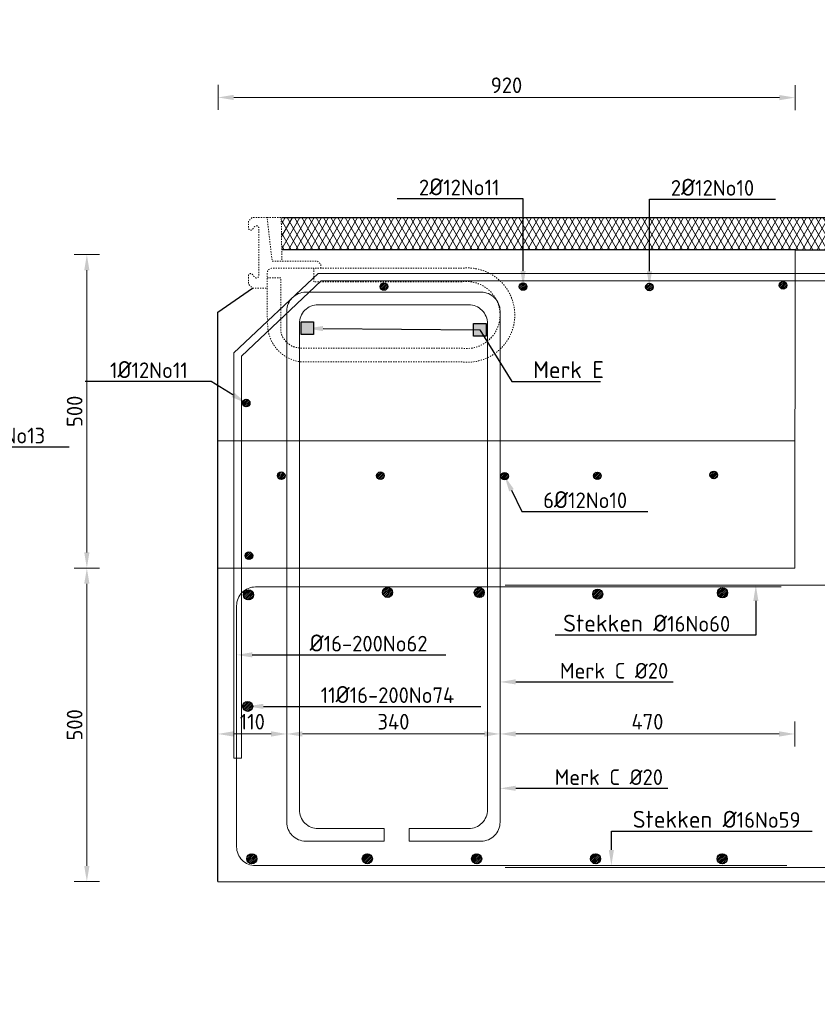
# Model space of a CAD drawing. Header units: millimetres. Extents: x -8028558 to 327273, y -63352 to 83293.
# Tile 76 of 195: x 100806 to 102078, y -24866 to -23295. Entities that reach past the tile are written whole.
import ezdxf
from ezdxf import colors
from ezdxf.entities.mleader import LeaderData, LeaderLine
from ezdxf.math import Vec2, Vec3

# ---------------------------------------------------------------- set-up
doc = ezdxf.new("R2010")
doc.units = ezdxf.units.MM
doc.linetypes.add('NLCS-HIDDEN', pattern=[4, 2, -2])
for name, color, linetype, lineweight in [('B-CO-BC-BETONVORM-AD', 252, 'Continuous', 18), ('B-CO-BC-BETONVORM-GD', 90, 'Continuous', 25), ('B-CO-BC-BETONVORM-M', 7, 'Continuous', 18), ('B-CO-BC-STORTNAAD-G', 10, 'BC-STORTNAAD', 18), ('B-CO-BC-WAPENING-GD', 130, 'Continuous', 25), ('B-CO-BC-WAPENING_HOOFDWAPENING-G', 170, 'Continuous', 18), ('B-CO-SC-STAALVORM-GN', 10, 'NLCS-HIDDEN', 13), ('B-CO-VH-VERHARDING_ASFALT-A', 252, 'Continuous', 18), ('V-CO-BC-BETONVORM-M', 7, 'Continuous', 18), ('X-XX-AL-T25', 7, 'Continuous', 25), ('X-XX-AL-VERWIJZING-T25', 7, 'Continuous', 25)]:
    doc.layers.add(name, color=color, linetype=linetype, lineweight=lineweight)
doc.styles.add('NLCS-ISO-MM10-T25', font='NLCS-ISO.ttf', dxfattribs={"height": 25})
doc.linetypes.add('BC-STORTNAAD', pattern='A,15,-1,[175,NLCS.SHX,S=1,R=0,X=0,Y=0],-1', length=17)
doc.dimstyles.new('NLCS-MM10-T25-PIJL_L0_H0', dxfattribs={"dimscale": 10, "dimtxt": 2.5, "dimasz": 2.5, "dimexe": 2, "dimexo": 2, "dimgap": 0.7, "dimtad": 1, "dimdec": 0, "dimzin": 0, "dimdsep": 46, "dimtxsty": 'NLCS-ISO-MM10-T25', "dimcen": 0, "dimdle": 2, "dimclrd": 256, "dimclre": 256, "dimclrt": 256, "dimadec": 0, "dimazin": 0, "dimtfac": 1, "dimtdec": 3, "dimtofl": 0, "dimtmove": 0, "dimatfit": 3, "dimfxl": 2, "dimfxlon": 1, "dimtfillclr": 256, "dimtolj": 1, "dimtzin": 0, "dimlwd": -1, "dimlwe": -1, "dimarcsym": 0})

# ---------------------------------------------------------------- blocks, each defined once
blk = doc.blocks.new('*D1927')
at = {"layer": 'V-CO-BC-BETONVORM-M', "transparency": 16777216}
for p, q in [((100893.5, -24169.9), (100933.5, -24169.9)), ((100913.5, -24644.9), (100913.5, -24194.9)), ((100893.5, -24669.9), (100933.5, -24669.9))]:
    blk.add_line(p, q, dxfattribs=at)
for points in [[(100909.3, -24194.9), (100917.6, -24194.9), (100913.5, -24169.9)], [(100909.3, -24644.9), (100917.6, -24644.9), (100913.5, -24669.9)]]:
    blk.add_solid(points, dxfattribs=at)
at = {"layer": 'V-CO-BC-BETONVORM-M', "transparency": 16777216, "insert": (100894, -24419.9), "char_height": 25, "attachment_point": 5, "rotation": 90, "style": 'NLCS-ISO-MM10-T25'}
blk.add_mtext('\\A1;500', dxfattribs=at)
blk = doc.blocks.new('*D2029')
at = {"layer": 'B-CO-BC-BETONVORM-M', "transparency": 16777216}
for p, q in [((101122.6, -23439.3), (101122.6, -23399.3)), ((102042.6, -23439.6), (102042.6, -23399.6)), ((102017.6, -23419.5), (101147.6, -23419.3))]:
    blk.add_line(p, q, dxfattribs=at)
for points in [[(101147.6, -23415.1), (101147.6, -23423.5), (101122.6, -23419.3)], [(102017.6, -23415.4), (102017.6, -23423.7), (102042.6, -23419.6)]]:
    blk.add_solid(points, dxfattribs=at)
at = {"layer": 'B-CO-BC-BETONVORM-M', "transparency": 16777216, "insert": (101582.6, -23399.9), "char_height": 25, "attachment_point": 5, "rotation": 359.9843, "style": 'NLCS-ISO-MM10-T25'}
blk.add_mtext('\\A1;920', dxfattribs=at)
blk = doc.blocks.new('*D2004')
at = {"layer": 'V-CO-BC-BETONVORM-M', "transparency": 16777216}
for p, q in [((100669.5, -24956.8), (100669.5, -24996.8)), ((101122.3, -24956.8), (101122.3, -24996.8)), ((101097.3, -24976.8), (100694.5, -24976.8))]:
    blk.add_line(p, q, dxfattribs=at)
for points in [[(100694.5, -24972.6), (100694.5, -24981), (100669.5, -24976.8)], [(101097.3, -24972.6), (101097.3, -24981), (101122.3, -24976.8)]]:
    blk.add_solid(points, dxfattribs=at)
at = {"layer": 'V-CO-BC-BETONVORM-M', "transparency": 16777216, "insert": (100895.9, -24957.3), "char_height": 25, "attachment_point": 5, "style": 'NLCS-ISO-MM10-T25'}
blk.add_mtext('\\A1;Var', dxfattribs=at)
blk = doc.blocks.new('*D2005')
at = {"layer": 'V-CO-BC-BETONVORM-M', "transparency": 16777216}
for p, q in [((101122.3, -24956.8), (101122.3, -24996.8)), ((102259.3, -24956.8), (102259.3, -24996.8)), ((102234.3, -24976.8), (101147.3, -24976.8))]:
    blk.add_line(p, q, dxfattribs=at)
for points in [[(101147.3, -24972.6), (101147.3, -24981), (101122.3, -24976.8)], [(102234.3, -24972.6), (102234.3, -24981), (102259.3, -24976.8)]]:
    blk.add_solid(points, dxfattribs=at)
at = {"layer": 'V-CO-BC-BETONVORM-M', "transparency": 16777216, "insert": (101690.8, -24957.3), "char_height": 25, "attachment_point": 5, "style": 'NLCS-ISO-MM10-T25'}
blk.add_mtext('\\A1;1137', dxfattribs=at)
blk = doc.blocks.new('*D1991')
at = {"layer": 'V-CO-BC-BETONVORM-M', "transparency": 16777216}
for p, q in [((100893.5, -23669.9), (100933.5, -23669.9)), ((100913.5, -24144.9), (100913.5, -23694.9)), ((100893.5, -24169.9), (100933.5, -24169.9))]:
    blk.add_line(p, q, dxfattribs=at)
for points in [[(100909.3, -23694.9), (100917.6, -23694.9), (100913.5, -23669.9)], [(100909.3, -24144.9), (100917.6, -24144.9), (100913.5, -24169.9)]]:
    blk.add_solid(points, dxfattribs=at)
at = {"layer": 'V-CO-BC-BETONVORM-M', "transparency": 16777216, "insert": (100894, -23919.9), "char_height": 25, "attachment_point": 5, "rotation": 90, "style": 'NLCS-ISO-MM10-T25'}
blk.add_mtext('\\A1;500', dxfattribs=at)
blk = doc.blocks.new('*D2034')
at = {"layer": 'B-CO-BC-BETONVORM-M', "transparency": 16777216}
for p, q in [((101232.3, -24414.4), (101232.3, -24454.4)), ((101572.3, -24414.4), (101572.3, -24454.4)), ((101547.3, -24434.4), (101257.3, -24434.4))]:
    blk.add_line(p, q, dxfattribs=at)
for points in [[(101257.3, -24430.2), (101257.3, -24438.6), (101232.3, -24434.4)], [(101547.3, -24430.2), (101547.3, -24438.6), (101572.3, -24434.4)]]:
    blk.add_solid(points, dxfattribs=at)
at = {"layer": 'B-CO-BC-BETONVORM-M', "transparency": 16777216, "insert": (101402.3, -24414.9), "char_height": 25, "attachment_point": 5, "style": 'NLCS-ISO-MM10-T25'}
blk.add_mtext('\\A1;340', dxfattribs=at)
blk = doc.blocks.new('*D1994')
at = {"layer": 'V-CO-BC-BETONVORM-M', "transparency": 16777216}
for p, q in [((101122.3, -24414.4), (101122.3, -24454.4)), ((101232.3, -24414.4), (101232.3, -24454.4)), ((101207.3, -24434.4), (101147.3, -24434.4))]:
    blk.add_line(p, q, dxfattribs=at)
for points in [[(101147.3, -24430.2), (101147.3, -24438.6), (101122.3, -24434.4)], [(101207.3, -24430.2), (101207.3, -24438.6), (101232.3, -24434.4)]]:
    blk.add_solid(points, dxfattribs=at)
at = {"layer": 'V-CO-BC-BETONVORM-M', "transparency": 16777216, "insert": (101177.3, -24414.9), "char_height": 25, "attachment_point": 5, "style": 'NLCS-ISO-MM10-T25'}
blk.add_mtext('\\A1;110', dxfattribs=at)
blk = doc.blocks.new('*D2035')
at = {"layer": 'B-CO-BC-BETONVORM-M', "transparency": 16777216}
for p, q in [((101572.3, -24454.4), (101572.3, -24414.4)), ((102042.3, -24414.4), (102042.3, -24454.4)), ((102017.3, -24434.4), (101597.3, -24434.4))]:
    blk.add_line(p, q, dxfattribs=at)
for points in [[(101597.3, -24430.2), (101597.3, -24438.6), (101572.3, -24434.4)], [(102017.3, -24430.2), (102017.3, -24438.6), (102042.3, -24434.4)]]:
    blk.add_solid(points, dxfattribs=at)
at = {"layer": 'B-CO-BC-BETONVORM-M', "transparency": 16777216, "insert": (101807.3, -24414.9), "char_height": 25, "attachment_point": 5, "style": 'NLCS-ISO-MM10-T25'}
blk.add_mtext('\\A1;470', dxfattribs=at)
blk = doc.blocks.new('*D2021')
at = {"layer": 'V-CO-BC-BETONVORM-M', "transparency": 16777216}
for p, q in [((102592.1, -23729.9), (102632.1, -23729.9)), ((102612.1, -24144.9), (102612.1, -23754.9)), ((102592.1, -24169.9), (102632.1, -24169.9))]:
    blk.add_line(p, q, dxfattribs=at)
for points in [[(102607.9, -23754.9), (102616.2, -23754.9), (102612.1, -23729.9)], [(102607.9, -24144.9), (102616.2, -24144.9), (102612.1, -24169.9)]]:
    blk.add_solid(points, dxfattribs=at)
at = {"layer": 'V-CO-BC-BETONVORM-M', "transparency": 16777216, "insert": (102592.6, -23949.9), "char_height": 25, "attachment_point": 5, "rotation": 90, "style": 'NLCS-ISO-MM10-T25'}
blk.add_mtext('\\A1;440', dxfattribs=at)
blk = doc.blocks.new('*D2022')
at = {"layer": 'V-CO-BC-BETONVORM-M', "transparency": 16777216}
for p, q in [((102612.1, -23644.9), (102612.1, -23575.9)), ((102592.1, -23669.9), (102632.1, -23669.9)), ((102592.1, -23699.9), (102632.1, -23699.9)), ((102612.1, -23724.9), (102612.1, -23749.9))]:
    blk.add_line(p, q, dxfattribs=at)
for points in [[(102607.9, -23644.9), (102616.2, -23644.9), (102612.1, -23669.9)], [(102607.9, -23724.9), (102616.2, -23724.9), (102612.1, -23699.9)]]:
    blk.add_solid(points, dxfattribs=at)
at = {"layer": 'V-CO-BC-BETONVORM-M', "transparency": 16777216, "insert": (102592.6, -23597.9), "char_height": 25, "attachment_point": 5, "rotation": 90, "style": 'NLCS-ISO-MM10-T25'}
blk.add_mtext('\\A1;30', dxfattribs=at)

msp = doc.modelspace()

# ---------------------------------------------------------------- hatches: boundary and pattern name
at = {"layer": 'B-CO-BC-BETONVORM-AD'}
h = msp.add_hatch(dxfattribs=at)
h.set_pattern_fill('ACO-BETON_GEWAPEND', color=256, pattern_type=2)
h.set_pattern_definition([(45, (-4927.8747, 7219.7749), (-1.414213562, 1.414213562), [])])
edge = h.paths.add_edge_path()
edge.add_arc((101387.2, -23720.9), 6, 180, 540, ccw=False)
h = msp.add_hatch(dxfattribs=at)
h.set_pattern_fill('ACO-BETON_GEWAPEND', color=256, pattern_type=2)
h.set_pattern_definition([(45, (-5149.7073, 7219.7749), (-1.414213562, 1.414213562), [])])
edge = h.paths.add_edge_path()
edge.add_arc((101609, -23720.9), 6, 180, 540, ccw=False)
h = msp.add_hatch(dxfattribs=at)
h.set_pattern_fill('ACO-BETON_GEWAPEND', color=256, pattern_type=2)
h.set_pattern_definition([(45, (-5351.1171, 7219.093), (-1.414213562, 1.414213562), [])])
edge = h.paths.add_edge_path()
edge.add_arc((101810.4, -23721.6), 6, 180, 540, ccw=False)
h = msp.add_hatch(dxfattribs=at)
h.set_pattern_fill('ACO-BETON_GEWAPEND', color=256, pattern_type=2)
h.set_pattern_definition([(45, (-5564.236, 7221.8486), (-1.414213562, 1.414213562), [])])
edge = h.paths.add_edge_path()
edge.add_arc((102023.5, -23718.8), 6, 180, 540, ccw=False)
h = msp.add_hatch(dxfattribs=at)
h.set_pattern_fill('ACO-BETON_GEWAPEND', color=256, pattern_type=2)
h.set_pattern_definition([(45, (-6018.4405, 3832.5652), (-1.414213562, 1.414213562), [])])
edge = h.paths.add_edge_path()
edge.add_arc((101167.6, -23906.7), 6, 180, 540, ccw=False)
h = msp.add_hatch(dxfattribs=at)
h.set_pattern_fill('ACO-BETON_GEWAPEND', color=256, pattern_type=2)
h.set_pattern_definition([(45, (-6617.7117, 3716.6097), (-1.414213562, 1.414213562), [])])
edge = h.paths.add_edge_path()
edge.add_arc((101223.5, -24022.6), 6, 0, 360)
h = msp.add_hatch(dxfattribs=at)
h.set_pattern_fill('ACO-BETON_GEWAPEND', color=256, pattern_type=2)
h.set_pattern_definition([(45, (-6382.54, 3716.6097), (-1.414213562, 1.414213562), [])])
edge = h.paths.add_edge_path()
edge.add_arc((101381.5, -24022.6), 6, 0, 360)
h = msp.add_hatch(dxfattribs=at)
h.set_pattern_fill('ACO-BETON_GEWAPEND', color=256, pattern_type=2)
h.set_pattern_definition([(45, (-6236.5575, 3715.9209), (-1.414213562, 1.414213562), [])])
edge = h.paths.add_edge_path()
edge.add_arc((101579.6, -24023.3), 6, 0, 360)
h = msp.add_hatch(dxfattribs=at)
h.set_pattern_fill('ACO-BETON_GEWAPEND', color=256, pattern_type=2)
h.set_pattern_definition([(45, (-6036.5116, 3716.5579), (-1.414213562, 1.414213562), [])])
edge = h.paths.add_edge_path()
edge.add_arc((101727.5, -24022.7), 6, 0, 360)
h = msp.add_hatch(dxfattribs=at)
h.set_pattern_fill('ACO-BETON_GEWAPEND', color=256, pattern_type=2)
h.set_pattern_definition([(45, (-5851.0406, 3717.8311), (-1.414213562, 1.414213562), [])])
edge = h.paths.add_edge_path()
edge.add_arc((101913, -24021.4), 6, 0, 360)
h = msp.add_hatch(dxfattribs=at)
h.set_pattern_fill('ACO-BETON_GEWAPEND', color=256, pattern_type=2)
h.set_pattern_definition([(45, (-6669.2095, 3589.1503), (-1.414213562, 1.414213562), [])])
edge = h.paths.add_edge_path()
edge.add_arc((101172, -24150.1), 6, 0, 360)
h = msp.add_hatch(dxfattribs=at)
h.set_pattern_fill('ACO-BETON_GEWAPEND', color=256, pattern_type=2)
h.set_pattern_definition([(45, (-5601.9966, 7205.2627), (-1.414213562, 1.414213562), [])])
h.paths.add_polyline_path([(101163.1, -24212.5, -1), (101179.1, -24212.5, -1)])
h = msp.add_hatch(dxfattribs=at)
h.set_pattern_fill('ACO-BETON_GEWAPEND', color=256, pattern_type=2)
h.set_pattern_definition([(45, (-5675.7492, 7208.0346), (-1.414213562, 1.414213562), [])])
h.paths.add_polyline_path([(101385, -24208.7, -1), (101401, -24208.7, -1)])
h = msp.add_hatch(dxfattribs=at)
h.set_pattern_fill('ACO-BETON_GEWAPEND', color=256, pattern_type=2)
h.set_pattern_definition([(45, (-5687.7077, 7205.8415), (-1.414213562, 1.414213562), [])])
h.paths.add_polyline_path([(101531.2, -24208.9, -1), (101547.2, -24208.9, -1)])
h = msp.add_hatch(dxfattribs=at)
h.set_pattern_fill('ACO-BETON_GEWAPEND', color=256, pattern_type=2)
h.set_pattern_definition([(45, (-5589.1681, 7207.3851), (-1.414213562, 1.414213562), [])])
h.paths.add_polyline_path([(101720, -24211.4, -1), (101736, -24211.4, -1)])
h = msp.add_hatch(dxfattribs=at)
h.set_pattern_fill('ACO-BETON_GEWAPEND', color=256, pattern_type=2)
h.set_pattern_definition([(45, (-5637.8504, 7207.3851), (-1.414213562, 1.414213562), [])])
h.paths.add_polyline_path([(101918.9, -24209.4, -1), (101934.9, -24209.4, -1)])
h = msp.add_hatch(dxfattribs=at)
h.set_pattern_fill('ACO-BETON_GEWAPEND', color=256, pattern_type=2)
h.set_pattern_definition([(45, (-5642.8356, 7303.5457), (-1.414213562, 1.414213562), [])])
h.paths.add_polyline_path([(101161.9, -24390.4, -1), (101177.9, -24390.4, -1)])
h = msp.add_hatch(dxfattribs=at)
h.set_pattern_fill('ACO-BETON_GEWAPEND', color=256, pattern_type=2)
h.set_pattern_definition([(45, (-5614.9106, 7203.0579), (-1.414213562, 1.414213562), [])])
h.paths.add_polyline_path([(101168.6, -24633.4, -1), (101184.6, -24633.4, -1)])
h = msp.add_hatch(dxfattribs=at)
h.set_pattern_fill('ACO-BETON_GEWAPEND', color=256, pattern_type=2)
h.set_pattern_definition([(45, (-5659.7523, 7203.0579), (-1.414213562, 1.414213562), [])])
h.paths.add_polyline_path([(101352.7, -24633.4, -1), (101368.7, -24633.4, -1)])
h = msp.add_hatch(dxfattribs=at)
h.set_pattern_fill('ACO-BETON_GEWAPEND', color=256, pattern_type=2)
h.set_pattern_definition([(45, (-5665.8959, 7203.0579), (-1.414213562, 1.414213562), [])])
h.paths.add_polyline_path([(101527, -24633.4, -1), (101543, -24633.4, -1)])
h = msp.add_hatch(dxfattribs=at)
h.set_pattern_fill('ACO-BETON_GEWAPEND', color=256, pattern_type=2)
h.set_pattern_definition([(45, (-5676.2036, 7203.0579), (-1.414213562, 1.414213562), [])])
h.paths.add_polyline_path([(101716.6, -24633.4, -1), (101732.6, -24633.4, -1)])
h = msp.add_hatch(dxfattribs=at)
h.set_pattern_fill('ACO-BETON_GEWAPEND', color=256, pattern_type=2)
h.set_pattern_definition([(45, (-5724.4566, 7203.0579), (-1.414213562, 1.414213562), [])])
h.paths.add_polyline_path([(101918.5, -24633.4, -1), (101934.5, -24633.4, -1)])
at = {"layer": 'B-CO-VH-VERHARDING_ASFALT-A'}
h = msp.add_hatch(dxfattribs=at)
h.set_pattern_fill('AVH-ASFALT', color=256, scale=10, pattern_type=2)
h.set_pattern_definition([(60, (100013.164, -16118.199), (-8.660254, 5), []), (120, (100013.164, -16118.199), (-8.660254, -5), [])])
h.paths.add_polyline_path([(99749.5, -23669.9), (99748.4, -23612.3), (98919.6, -23613.6), (98919.6, -23669.9)])
h.paths.add_polyline_path([(99748.4, -23612.3), (99749.5, -23669.9), (100567.5, -23669.9), (100568.4, -23610.9), (100098.3, -23611.7), (99833.9, -23612.1)])
h.paths.add_polyline_path([(99833.9, -23612.1), (100098.3, -23611.7), (100093.2, -23611.7)], flags=17)
h.paths.add_polyline_path([(101223.7, -23611), (101224.2, -23662.1), (102029.5, -23611)])
h.paths.add_polyline_path([(102877.5, -23662.1), (102877.5, -23611), (102029.5, -23611), (101224.2, -23662.1), (102042.6, -23662.1)])
at = {"layer": 'X-XX-AL-T25', "true_color": 0x636466}
h = msp.add_hatch(color=251, dxfattribs=at)
h.dxf.hatch_style = 1
h.paths.add_polyline_path([(101255, -23777.2), (101275, -23777.2), (101275, -23797.2), (101255, -23797.2)])
h = msp.add_hatch(color=251, dxfattribs=at)
h.dxf.hatch_style = 1
h.paths.add_polyline_path([(101529.9, -23779.9), (101549.9, -23779.9), (101549.9, -23799.9), (101529.9, -23799.9)])

# ---------------------------------------------------------------- linework, layer by layer
at = {"layer": 'B-CO-BC-BETONVORM-GD', "ltscale": 500}
msp.add_line((101122.3, -24169.9), (101122.3, -23966.9), dxfattribs=at)
at = {"layer": 'B-CO-BC-BETONVORM-GD', "ltscale": 500, "flags": 128}
for points in [[(101223.7, -23611), (102877.5, -23611)], [(102042.6, -23662.1), (101224.2, -23662.1)], [(102042.6, -23662.1), (102877.5, -23662.1)], [(101122.3, -23966.9), (101122.2, -23761.9), (101177.7, -23723.5)], [(101122.3, -24669.9), (101122.4, -24169.9)], [(101122.3, -24669.9), (102259.3, -24670.4), (102259.3, -24858.2)]]:
    msp.add_lwpolyline(points, dxfattribs=at)
at = {"layer": 'B-CO-BC-STORTNAAD-G'}
msp.add_line((101122.3, -23966.9), (102042.3, -23966.9), dxfattribs=at)
at = {"layer": 'B-CO-BC-STORTNAAD-G', "flags": 128}
for points in [[(102042.4, -24170.2), (102042.6, -23662.1)], [(101122.4, -24169.9), (102042.4, -24170.2)]]:
    msp.add_lwpolyline(points, dxfattribs=at)
at = {"layer": 'B-CO-BC-WAPENING-GD'}
for points in [[(101275, -23797.2), (101255, -23797.2), (101255, -23777.2), (101275, -23777.2)], [(101549.9, -23799.9), (101529.9, -23799.9), (101529.9, -23779.9), (101549.9, -23779.9)]]:
    msp.add_lwpolyline(points, close=True, dxfattribs=at)
for centre, radius in [((101387.2, -23720.9), 6), ((101609, -23720.9), 6), ((101810.4, -23721.6), 6), ((102023.5, -23718.8), 6), ((101167.6, -23906.7), 6), ((101223.5, -24022.6), 6), ((101381.5, -24022.6), 6), ((101579.6, -24023.3), 6), ((101727.5, -24022.7), 6), ((101913, -24021.4), 6), ((101172, -24150.1), 6), ((101171.1, -24212.5), 8), ((101393, -24208.7), 8), ((101539.2, -24208.9), 8), ((101728, -24211.4), 8), ((101926.9, -24209.4), 8), ((101169.9, -24390.4), 8), ((101176.6, -24633.4), 8), ((101360.7, -24633.4), 8), ((101535, -24633.4), 8), ((101724.6, -24633.4), 8), ((101926.5, -24633.4), 8)]:
    msp.add_circle(centre, radius, dxfattribs=at)
at = {"layer": 'B-CO-BC-WAPENING_HOOFDWAPENING-G', "ltscale": 500, "flags": 128}
msp.add_lwpolyline([(101148, -24473.2), (101160, -24473.2), (101160, -23831.9), (101287, -23711.9), (102422.3, -23711.9), (102422.3, -23699.9), (101282.2, -23699.9), (101148, -23826.8)], close=True, dxfattribs=at)
for points in [[(101367.5, -23711.9), (101361.5, -23711.9)], [(101160, -24473.2), (101148, -24473.2)]]:
    msp.add_lwpolyline(points, dxfattribs=at)
at = {"layer": 'B-CO-BC-WAPENING_HOOFDWAPENING-G', "flags": 128}
msp.add_lwpolyline([(101427.3, -24585.3), (101522.3, -24585.3, 0.414214), (101552.3, -24555.3), (101552.3, -23779.9, 0.414214), (101522.3, -23749.9), (101282.3, -23749.9, 0.414214), (101252.3, -23779.9), (101252.3, -24555.3, 0.414214), (101282.3, -24585.3), (101387.3, -24585.3), (101387.3, -24605.3), (101262.3, -24605.3, -0.414214), (101232.3, -24575.3), (101232.3, -23759.9, -0.414214), (101262.3, -23729.9), (101542.3, -23729.9, -0.414214), (101572.3, -23759.9), (101572.3, -24575.3, -0.414214), (101542.3, -24605.3), (101427.3, -24605.3)], format="xyb", close=True, dxfattribs=at)
for points in [[(101580.6, -24197.3), (102379.6, -24197.3)], [(101580.6, -24647.2), (102420, -24647.2)]]:
    msp.add_lwpolyline(points, dxfattribs=at)
msp.add_lwpolyline([(102029.8, -24644.4), (101182.3, -24644.4, -0.414214), (101152.3, -24614.4), (101152.3, -24229.9, -0.414214), (101182.3, -24199.9), (102020.7, -24199.9)], format="xyb", dxfattribs=at)
at = {"layer": 'B-CO-SC-STAALVORM-GN', "flags": 128}
for points in [[(101286.8, -23691.8), (101286.8, -23685.8), (101281.2, -23680.2), (101208.9, -23680.2), (101200.9, -23610.9), (101177, -23610.9), (101171.2, -23616.7), (101171.2, -23627.5, 0.748975), (101177.7, -23629.4, -0.045064), (101180.9, -23625.3, -0.61982), (101187.7, -23627.3), (101187.7, -23704, -0.61982), (101180.9, -23706, -0.045064), (101177.7, -23701.9, 0.748975), (101171.2, -23703.8), (101171.2, -23717), (101177.7, -23723.5), (101200.9, -23723.5)], [(101200.9, -23707.2), (101222.9, -23707.2), (101222.9, -23793.2, 0.345533), (101253.6, -23819), (101510.6, -23819, 1.164308), (101511.2, -23713.5), (101275.2, -23713.5), (101275.2, -23691.8), (101511.2, -23691.8, -1.138882), (101510.6, -23840.8), (101253.6, -23840.8, -0.369259), (101201.8, -23782.2), (101200.9, -23762.3), (101200.9, -23700, -0.3609), (101207.8, -23691.8), (101275.2, -23691.8)]]:
    msp.add_lwpolyline(points, format="xyb", dxfattribs=at)
msp.add_lwpolyline([(101200.9, -23610.9), (101223.4, -23610.9), (101224.5, -23680.2)], dxfattribs=at)

# ---------------------------------------------------------------- dimensions: what is measured, and where the dimension line sits
at = {"layer": 'B-CO-BC-BETONVORM-M'}
for base, p1, p2, angle, picture, middle in [((101122.6, -23419.3), (102042.4, -24170.2), (101122.4, -24169.9), 179.9843, '*D2029', (101582.6, -23399.9)), ((101232.3, -24434.4), (101572.3, -24167.6), (101232.3, -24167.6), 180, '*D2034', (101402.3, -24414.9)), ((101572.3, -24434.4), (102042.3, -24169.9), (101572.3, -24575.3), 180, '*D2035', (101807.3, -24414.9))]:
    dim = msp.add_linear_dim(base=base, p1=p1, p2=p2, angle=angle, dimstyle='NLCS-MM10-T25-PIJL_L0_H0', dxfattribs=at)
    dim.commit()
    dim.dimension.update_dxf_attribs({"geometry": picture, "text_midpoint": middle})
at = {"layer": 'V-CO-BC-BETONVORM-M'}
for base, p1, p2, angle, picture, middle in [((102612.1, -23669.9), (102042.3, -23699.9), (102042.3, -23669.9), 90, '*D2022', (102592.6, -23597.9)), ((100913.5, -23669.9), (100669.5, -24169.9), (100557, -23669.9), 90, '*D1991', (100894, -23919.9)), ((102612.1, -23729.9), (102042.3, -24169.9), (101402.3, -23729.9), 90, '*D2021', (102592.6, -23949.9)), ((100913.5, -24169.9), (100669.5, -24669.9), (100669.5, -24169.9), 90, '*D1927', (100894, -24419.9)), ((101122.3, -24434.4), (101232.3, -24167.6), (101122.3, -24169.9), 180, '*D1994', (101177.3, -24414.9))]:
    dim = msp.add_linear_dim(base=base, p1=p1, p2=p2, angle=angle, dimstyle='NLCS-MM10-T25-PIJL_L0_H0', dxfattribs=at)
    dim.commit()
    dim.dimension.update_dxf_attribs({"geometry": picture, "text_midpoint": middle})
dim = msp.add_linear_dim(base=(100669.5, -24976.8), p1=(101122.3, -24669.9), p2=(100669.5, -24669.9), text='Var', dimstyle='NLCS-MM10-T25-PIJL_L0_H0', dxfattribs=at)
dim.commit()
dim.dimension.update_dxf_attribs({"geometry": '*D2004', "text_midpoint": (100895.9, -24957.3)})
dim = msp.add_linear_dim(base=(101122.3, -24976.8), p1=(102259.3, -24669.9), p2=(101122.3, -24669.9), dimstyle='NLCS-MM10-T25-PIJL_L0_H0', dxfattribs=at)
dim.commit()
dim.dimension.update_dxf_attribs({"geometry": '*D2005', "text_midpoint": (101690.8, -24957.3)})

# ---------------------------------------------------------------- leaders
at = {"layer": 'X-XX-AL-VERWIJZING-T25'}
ml = msp.add_multileader_mtext('Standard', dxfattribs=at)
ml.set_content('Merk B', color=256, style='NLCS-ISO-MM10-T25')
ml.set_leader_properties(color=256, linetype='ByLayer', lineweight=-1)
ml.build(insert=Vec2(0, 0))
ml.multileader.update_dxf_attribs({"text_left_attachment_type": 5, "text_right_attachment_type": 5, "dogleg_length": 25, "arrow_head_size": 25})
ctx = ml.context
ctx.base_point, ctx.char_height, ctx.arrow_head_size, ctx.landing_gap_size, ctx.plane_origin = Vec3(137517.8, -36029.7), 25, 25, 9, Vec3(137783.2, -36013.1)
ctx.left_attachment, ctx.right_attachment = 5, 5
notes = []
notes.append((ctx, [(0, (0, 0, 0), (0, 0), (1, 0), 1, [])]))
ctx.mtext.insert, ctx.mtext.flow_direction = Vec3(137526.8, -35999.7), 5
ml = msp.add_multileader_mtext('Standard', dxfattribs=at)
ml.set_content('2{\\H1.08333x;Ø}12No11', color=256, style='NLCS-ISO-MM10-T25')
ml.set_leader_properties(color=256, linetype='ByLayer', lineweight=-1)
ml.build(insert=Vec2(0, 0))
ml.multileader.update_dxf_attribs({"text_left_attachment_type": 5, "text_right_attachment_type": 5, "dogleg_length": 25, "arrow_head_size": 25})
ctx = ml.context
ctx.base_point, ctx.char_height, ctx.arrow_head_size, ctx.landing_gap_size, ctx.plane_origin = Vec3(101434, -23580.8), 25, 25, 9, Vec3(101308.7, -23698.2)
ctx.left_attachment, ctx.right_attachment = 5, 5
notes.append((ctx, [(1, (1, 1, 0), (101609.1, -23580.8), (-1, 0), 25, [(0, [(101609, -23720.9)], 0, [])])]))
ctx.mtext.insert, ctx.mtext.flow_direction = Vec3(101443, -23548.3), 5
ml = msp.add_multileader_mtext('Standard', dxfattribs=at)
ml.set_content('2{\\H1.08333x;Ø}12No10', color=256, style='NLCS-ISO-MM10-T25')
ml.set_leader_properties(color=256, linetype='ByLayer', lineweight=-1)
ml.build(insert=Vec2(0, 0))
ml.multileader.update_dxf_attribs({"text_left_attachment_type": 5, "text_right_attachment_type": 5, "dogleg_length": 25, "arrow_head_size": 25})
ctx = ml.context
ctx.base_point, ctx.char_height, ctx.arrow_head_size, ctx.landing_gap_size, ctx.plane_origin = Vec3(101835.6, -23581.5), 25, 25, 9, Vec3(101510.1, -23698.8)
ctx.left_attachment, ctx.right_attachment = 5, 5
notes.append((ctx, [(0, (1, 1, 0), (101810.6, -23581.5), (1, 0), 25, [(0, [(101810.4, -23721.6)], 0, [])])]))
ctx.mtext.insert, ctx.mtext.flow_direction = Vec3(101844.6, -23549), 5
ml = msp.add_multileader_mtext('Standard', dxfattribs=at)
ml.set_content('{\\H1.08333x;Merk E}', color=256, style='NLCS-ISO-MM10-T25')
ml.set_leader_properties(color=256, linetype='ByLayer', lineweight=-1)
ml.build(insert=Vec2(0, 0))
ml.multileader.update_dxf_attribs({"text_left_attachment_type": 5, "text_right_attachment_type": 5, "dogleg_length": 25, "arrow_head_size": 25})
ctx = ml.context
ctx.base_point, ctx.char_height, ctx.arrow_head_size, ctx.landing_gap_size, ctx.plane_origin = Vec3(101616, -23872.4), 25, 25, 9, Vec3(101674.3, -23849.7)
ctx.left_attachment, ctx.right_attachment = 5, 5
notes.append((ctx, [(0, (1, 1, 0), (101591, -23872.4), (1, 0), 25, [(1, [(101265.1, -23787.7), (101540, -23790)], 0, [])])]))
ctx.mtext.insert, ctx.mtext.flow_direction = Vec3(101625, -23839.9), 5
ml = msp.add_multileader_mtext('Standard', dxfattribs=at)
ml.set_content('1{\\H1.08333x;Ø}12No11', color=256, style='NLCS-ISO-MM10-T25')
ml.set_leader_properties(color=256, linetype='ByLayer', lineweight=-1)
ml.build(insert=Vec2(0, 0))
ml.multileader.update_dxf_attribs({"text_left_attachment_type": 5, "text_right_attachment_type": 5, "dogleg_length": 25, "arrow_head_size": 25})
ctx = ml.context
ctx.base_point, ctx.char_height, ctx.arrow_head_size, ctx.landing_gap_size, ctx.plane_origin = Vec3(100941.4, -23872.3), 25, 25, 9, Vec3(101007.5, -23955.5)
ctx.left_attachment, ctx.right_attachment = 5, 5
notes.append((ctx, [(1, (1, 1, 0), (101111.5, -23872.3), (-1, 0), 25, [(0, [(101167.6, -23906.7)], 0, [])])]))
ctx.mtext.insert, ctx.mtext.flow_direction = Vec3(100950.4, -23839.8), 5
ml = msp.add_multileader_mtext('Standard', dxfattribs=at)
ml.set_content('1{\\H1.08333x;Ø}12No13', color=256, style='NLCS-ISO-MM10-T25')
ml.set_leader_properties(color=256, linetype='ByLayer', lineweight=-1)
ml.build(insert=Vec2(0, 0))
ml.multileader.update_dxf_attribs({"text_left_attachment_type": 5, "text_right_attachment_type": 5, "dogleg_length": 25, "arrow_head_size": 25})
ctx = ml.context
ctx.base_point, ctx.char_height, ctx.arrow_head_size, ctx.landing_gap_size, ctx.plane_origin = Vec3(100709.1, -23976.5), 25, 25, 9, Vec3(100463.9, -23954.7)
ctx.left_attachment, ctx.right_attachment = 5, 5
notes.append((ctx, [(0, (1, 1, 0), (100684.1, -23976.5), (1, 0), 25, [(0, [(100624, -23905.9)], 0, [])])]))
ctx.mtext.insert, ctx.mtext.flow_direction = Vec3(100718.1, -23944), 5
ml = msp.add_multileader_mtext('Standard', dxfattribs=at)
ml.set_content('6{\\H1.08333x;Ø}12No10', color=256, style='NLCS-ISO-MM10-T25')
ml.set_leader_properties(color=256, linetype='ByLayer', lineweight=-1)
ml.build(insert=Vec2(0, 0))
ml.multileader.update_dxf_attribs({"text_left_attachment_type": 5, "text_right_attachment_type": 5, "dogleg_length": 25, "arrow_head_size": 25})
ctx = ml.context
ctx.base_point, ctx.char_height, ctx.arrow_head_size, ctx.landing_gap_size, ctx.plane_origin = Vec3(101632.1, -24079.7), 25, 25, 9, Vec3(101739.7, -24072.2)
ctx.left_attachment, ctx.right_attachment = 5, 5
notes.append((ctx, [(1, (1, 1, 0), (101607.1, -24079.7), (1, 0), 25, [(0, [(101579.6, -24023.3)], 0, [])])]))
ctx.mtext.insert, ctx.mtext.flow_direction = Vec3(101641.1, -24047.2), 5
ml = msp.add_multileader_mtext('Standard', dxfattribs=at)
ml.set_content('{\\H1.08333x;Stekken Ø}16No60', color=256, style='NLCS-ISO-MM10-T25')
ml.set_leader_properties(color=256, linetype='ByLayer', lineweight=-1)
ml.build(insert=Vec2(0, 0))
ml.multileader.update_dxf_attribs({"text_left_attachment_type": 5, "text_right_attachment_type": 5, "dogleg_length": 25, "arrow_head_size": 25})
ctx = ml.context
ctx.base_point, ctx.char_height, ctx.arrow_head_size, ctx.landing_gap_size, ctx.plane_origin = Vec3(101664, -24276.7), 25, 25, 9, Vec3(102264.6, -24275.4)
ctx.left_attachment, ctx.right_attachment = 5, 5
notes.append((ctx, [(0, (1, 1, 0), (101980.3, -24276.7), (-1, 0), 25, [(0, [(101980.1, -24197.3)], 0, [])])]))
ctx.mtext.insert, ctx.mtext.flow_direction = Vec3(101673, -24244.2), 5
ml = msp.add_multileader_mtext('Standard', dxfattribs=at)
ml.set_content('{\\H1.08333x;Ø}16-200No62', color=256, style='NLCS-ISO-MM10-T25')
ml.set_leader_properties(color=256, linetype='ByLayer', lineweight=-1)
ml.build(insert=Vec2(0, 0))
ml.multileader.update_dxf_attribs({"text_left_attachment_type": 5, "text_right_attachment_type": 5, "dogleg_length": 25, "arrow_head_size": 25})
ctx = ml.context
ctx.base_point, ctx.char_height, ctx.arrow_head_size, ctx.landing_gap_size, ctx.plane_origin = Vec3(101259.7, -24308.3), 25, 25, 9, Vec3(101436.7, -24359.9)
ctx.left_attachment, ctx.right_attachment = 5, 5
notes.append((ctx, [(1, (1, 1, 0), (101234.7, -24308.3), (1, 0), 25, [(0, [(101152.3, -24308.3)], 0, [])])]))
ctx.mtext.insert, ctx.mtext.flow_direction = Vec3(101268.7, -24275.8), 5
ml = msp.add_multileader_mtext('Standard', dxfattribs=at)
ml.set_content('Merk C Ø20', color=256, style='NLCS-ISO-MM10-T25')
ml.set_leader_properties(color=256, linetype='ByLayer', lineweight=-1)
ml.build(insert=Vec2(0, 0))
ml.multileader.update_dxf_attribs({"text_left_attachment_type": 5, "text_right_attachment_type": 5, "dogleg_length": 25, "arrow_head_size": 25})
ctx = ml.context
ctx.base_point, ctx.char_height, ctx.arrow_head_size, ctx.landing_gap_size, ctx.plane_origin = Vec3(101658.8, -24351.1), 25, 25, 9, Vec3(101732.4, -24400.4)
ctx.left_attachment, ctx.right_attachment = 5, 5
notes.append((ctx, [(1, (1, 1, 0), (101633.8, -24351.1), (1, 0), 25, [(0, [(101572.3, -24351.5)], 0, [])])]))
ctx.mtext.insert, ctx.mtext.width, ctx.mtext.flow_direction = Vec3(101667.8, -24321.1), 244.951, 5
ml = msp.add_multileader_mtext('Standard', dxfattribs=at)
ml.set_content('11{\\H1.08333x;Ø}16-200No74', color=256, style='NLCS-ISO-MM10-T25')
ml.set_leader_properties(color=256, linetype='ByLayer', lineweight=-1)
ml.build(insert=Vec2(0, 0))
ml.multileader.update_dxf_attribs({"text_left_attachment_type": 5, "text_right_attachment_type": 5, "dogleg_length": 25, "arrow_head_size": 25})
ctx = ml.context
ctx.base_point, ctx.char_height, ctx.arrow_head_size, ctx.landing_gap_size, ctx.plane_origin = Vec3(101277.3, -24390.5), 25, 25, 9, Vec3(101454.3, -24442.1)
ctx.left_attachment, ctx.right_attachment = 5, 5
notes.append((ctx, [(1, (1, 1, 0), (101252.3, -24390.5), (1, 0), 25, [(0, [(101169.9, -24390.4)], 0, [])])]))
ctx.mtext.insert, ctx.mtext.flow_direction = Vec3(101286.3, -24358), 5
ml = msp.add_multileader_mtext('Standard', dxfattribs=at)
ml.set_content('Merk C Ø20', color=256, style='NLCS-ISO-MM10-T25')
ml.set_leader_properties(color=256, linetype='ByLayer', lineweight=-1)
ml.build(insert=Vec2(0, 0))
ml.multileader.update_dxf_attribs({"text_left_attachment_type": 5, "text_right_attachment_type": 5, "dogleg_length": 25, "arrow_head_size": 25})
ctx = ml.context
ctx.base_point, ctx.char_height, ctx.arrow_head_size, ctx.landing_gap_size, ctx.plane_origin = Vec3(101650.4, -24520.8), 25, 25, 9, Vec3(101412.2, -24570.1)
ctx.left_attachment, ctx.right_attachment = 5, 5
notes.append((ctx, [(0, (1, 1, 0), (101625.4, -24520.8), (1, 0), 25, [(0, [(101572.3, -24521.2)], 0, [])])]))
ctx.mtext.insert, ctx.mtext.width, ctx.mtext.flow_direction = Vec3(101659.4, -24490.8), 244.951, 5
ml = msp.add_multileader_mtext('Standard', dxfattribs=at)
ml.set_content('{\\H1.08333x;Stekken Ø}16No59', color=256, style='NLCS-ISO-MM10-T25')
ml.set_leader_properties(color=256, linetype='ByLayer', lineweight=-1)
ml.build(insert=Vec2(0, 0))
ml.multileader.update_dxf_attribs({"text_left_attachment_type": 5, "text_right_attachment_type": 5, "dogleg_length": 25, "arrow_head_size": 25})
ctx = ml.context
ctx.base_point, ctx.char_height, ctx.arrow_head_size, ctx.landing_gap_size, ctx.plane_origin = Vec3(101774.8, -24589.5), 25, 25, 9, Vec3(102073.7, -24722.5)
ctx.left_attachment, ctx.right_attachment = 5, 5
notes.append((ctx, [(1, (1, 1, 0), (101749.8, -24589.5), (1, 0), 25, [(0, [(101749.8, -24644.4)], 0, [])])]))
ctx.mtext.insert, ctx.mtext.flow_direction = Vec3(101783.8, -24557), 5
for ctx, leaders in notes:
    for number, flags, end, landing, length, lines in leaders:
        leader = LeaderData()
        leader.index, (leader.has_last_leader_line, leader.has_dogleg_vector, leader.attachment_direction) = number, flags
        leader.last_leader_point, leader.dogleg_vector, leader.dogleg_length = Vec3(end), Vec3(landing), length
        for number, points, colour, breaks in lines:
            line = LeaderLine()
            line.index, line.vertices, line.color, line.breaks = number, Vec3.list(points), colors.encode_raw_color(colour), breaks
            leader.lines.append(line)
        ctx.leaders.append(leader)

doc.saveas('drawing.dxf')
